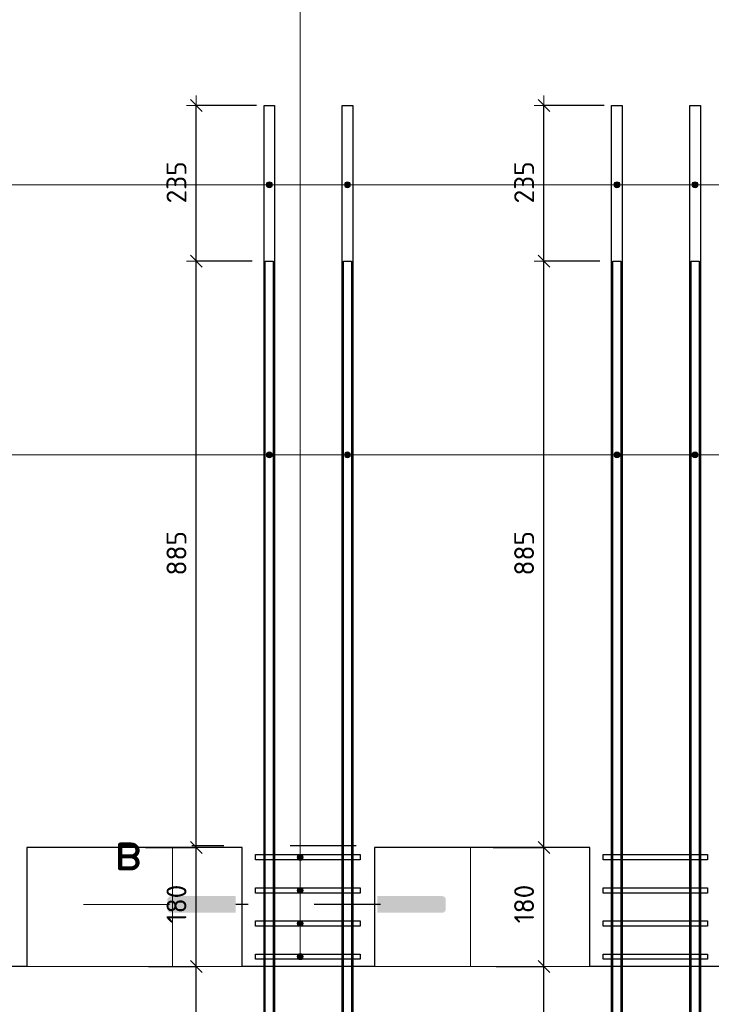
# Model space of a CAD drawing. Header units: metres. Extents: x -38 to 97, y -15 to 21.
# Tile 37 of 114: x 81.67 to 82.71, y -5.91 to -4.42. Entities that reach past the tile are written whole.
import ezdxf

# ---------------------------------------------------------------- set-up
doc = ezdxf.new("R2010")
doc.units = ezdxf.units.M
doc.header["$PDMODE"] = 65
doc.linetypes.add('______2', pattern=[0.0405, 0.03, -0.0105])
for name, color, linetype, lineweight in [('XR$5$Арм.стержн. Хомут', 240, 'Continuous', 35), ('XR$5$Арм.стержн.горизонт. 1', 180, 'Continuous', 35), ('XR$5$Арм.стержн.горизонт. 2', 202, 'Continuous', 35), ('XR$5$ВК__отв в полу 1-2 эт', 220, 'Continuous', 25), ('XR$5$Общий слой (1)_1', 7, 'Continuous', 13), ('XR$5$Перекрытие (1)', 7, 'Continuous', 35), ('XR$5$Размерная линия (1)', 7, 'Continuous', 13)]:
    doc.layers.add(name, color=color, linetype=linetype, lineweight=lineweight)
doc.styles.add('ISOCPEUR', font='txt')
doc.dimstyles.new('DIMSTYLE_24', dxfattribs={"dimtxt": 0.03, "dimasz": 0.03, "dimexe": 0, "dimexo": 0, "dimgap": 0.015, "dimtad": 2, "dimdec": 0, "dimlfac": 1000, "dimrnd": 5, "dimzin": 12, "dimdsep": 46, "dimtxsty": 'ISOCPEUR', "dimblk1": 'ALL_ML_STRICH', "dimblk2": 'ALL_ML_STRICH', "dimsah": 1, "dimcen": 0, "dimclrd": 7, "dimclre": 256, "dimclrt": 7, "dimadec": 0, "dimazin": 0, "dimtfac": 1, "dimtdec": 0, "dimtix": 1, "dimtmove": 2, "dimatfit": 3, "dimfxl": 0, "dimtzin": 0, "dimlwd": 0, "dimlwe": -3, "dimarcsym": 0})
pattern_1 = [(0, (0.45, 0.45), (0.225, 0.225), [0.225, -0.225]), (90, (0.45, 0.45), (-0.225, 0.225), [0.225, -0.225])]

# ---------------------------------------------------------------- blocks, each defined once
blk = doc.blocks.new('ALL_ML_STRICH')
at = {"color": 0, "linetype": 'ByBlock', "lineweight": -2}
for p, q in [((0, -0.5), (0, 0.5)), ((-1, 0), (0.5, 0)), ((-0.3, -0.3), (0.3, 0.3))]:
    blk.add_line(p, q, dxfattribs=at)
blk = doc.blocks.new('*D463')
at = {"layer": 'DEFPOINTS', "color": 7, "linetype": 'Continuous', "lineweight": 13, "transparency": 33554687}
for p in [(82.3694, -5.8499), (82.4614, -6.7349), (82.5656, -6.7349)]:
    blk.add_point(p, dxfattribs=at)
at = {"layer": 'XR$5$Размерная линия (1)', "color": 9, "linetype": 'Continuous', "lineweight": -2, "true_color": 0xc7c7c7, "transparency": 33554687}
for p, q in [((82.3894, -5.8499), (82.4614, -5.8499)), ((82.5456, -6.7349), (82.4614, -6.7349))]:
    blk.add_line(p, q, dxfattribs=at)
at = {"layer": 'XR$5$Размерная линия (1)', "color": 7, "linetype": 'Continuous', "lineweight": -2, "transparency": 33554687}
blk.add_line((82.4614, -6.7349), (82.4614, -5.8499), dxfattribs=at)
at = {"layer": 'XR$5$Размерная линия (1)', "color": 7, "linetype": 'Continuous', "lineweight": 13, "transparency": 33554687, "xscale": 0.03, "yscale": 0.03, "zscale": 0.03}
for p, rotation in [((82.4614, -5.8499), 90), ((82.4614, -6.7349), 270)]:
    blk.add_blockref('ALL_ML_STRICH', p, dxfattribs=dict(at, rotation=rotation))
at = {"layer": 'XR$5$Размерная линия (1)', "color": 7, "linetype": 'Continuous', "lineweight": 13, "transparency": 33554687, "insert": (82.4314, -6.2909), "char_height": 0.03, "width": 0.09, "attachment_point": 5, "rotation": 90, "style": 'ISOCPEUR'}
blk.add_mtext('\\A1;{885}', dxfattribs=at)
blk = doc.blocks.new('*D464')
at = {"layer": 'DEFPOINTS', "color": 7, "linetype": 'Continuous', "lineweight": 13, "transparency": 33554687}
for p in [(82.3647, -5.6699), (82.3694, -5.8499), (82.4614, -5.8499)]:
    blk.add_point(p, dxfattribs=at)
at = {"layer": 'XR$5$Размерная линия (1)', "color": 9, "linetype": 'Continuous', "lineweight": -2, "true_color": 0xc7c7c7, "transparency": 33554687}
for p, q in [((82.3847, -5.6699), (82.4614, -5.6699)), ((82.3894, -5.8499), (82.4614, -5.8499))]:
    blk.add_line(p, q, dxfattribs=at)
at = {"layer": 'XR$5$Размерная линия (1)', "color": 7, "linetype": 'Continuous', "lineweight": -2, "transparency": 33554687}
blk.add_line((82.4614, -5.8499), (82.4614, -5.6699), dxfattribs=at)
at = {"layer": 'XR$5$Размерная линия (1)', "color": 7, "linetype": 'Continuous', "lineweight": 13, "transparency": 33554687, "xscale": 0.03, "yscale": 0.03, "zscale": 0.03}
for p, rotation in [((82.4614, -5.6699), 90), ((82.4614, -5.8499), 270)]:
    blk.add_blockref('ALL_ML_STRICH', p, dxfattribs=dict(at, rotation=rotation))
at = {"layer": 'XR$5$Размерная линия (1)', "color": 7, "linetype": 'Continuous', "lineweight": 13, "transparency": 33554687, "insert": (82.4314, -5.7554), "char_height": 0.03, "width": 0.09, "attachment_point": 5, "rotation": 90, "style": 'ISOCPEUR'}
blk.add_mtext('\\A1;{180}', dxfattribs=at)
blk = doc.blocks.new('*D465')
at = {"layer": 'DEFPOINTS', "color": 7, "linetype": 'Continuous', "lineweight": 13, "transparency": 33554687}
for p in [(82.5656, -4.7849), (82.3647, -5.6699), (82.4614, -5.6699)]:
    blk.add_point(p, dxfattribs=at)
at = {"layer": 'XR$5$Размерная линия (1)', "color": 9, "linetype": 'Continuous', "lineweight": -2, "true_color": 0xc7c7c7, "transparency": 33554687}
for p, q in [((82.5456, -4.7849), (82.4614, -4.7849)), ((82.3847, -5.6699), (82.4614, -5.6699))]:
    blk.add_line(p, q, dxfattribs=at)
at = {"layer": 'XR$5$Размерная линия (1)', "color": 7, "linetype": 'Continuous', "lineweight": -2, "transparency": 33554687}
blk.add_line((82.4614, -5.6699), (82.4614, -4.7849), dxfattribs=at)
at = {"layer": 'XR$5$Размерная линия (1)', "color": 7, "linetype": 'Continuous', "lineweight": 13, "transparency": 33554687, "xscale": 0.03, "yscale": 0.03, "zscale": 0.03}
for p, rotation in [((82.4614, -4.7849), 90), ((82.4614, -5.6699), 270)]:
    blk.add_blockref('ALL_ML_STRICH', p, dxfattribs=dict(at, rotation=rotation))
at = {"layer": 'XR$5$Размерная линия (1)', "color": 7, "linetype": 'Continuous', "lineweight": 13, "transparency": 33554687, "insert": (82.4314, -5.2259), "char_height": 0.03, "width": 0.09, "attachment_point": 5, "rotation": 90, "style": 'ISOCPEUR'}
blk.add_mtext('\\A1;{885}', dxfattribs=at)
blk = doc.blocks.new('*D466')
at = {"layer": 'DEFPOINTS', "color": 7, "linetype": 'Continuous', "lineweight": 13, "transparency": 33554687}
for p in [(82.5721, -4.5499), (82.4614, -4.7849), (82.5656, -4.7849)]:
    blk.add_point(p, dxfattribs=at)
at = {"layer": 'XR$5$Размерная линия (1)', "color": 9, "linetype": 'Continuous', "lineweight": -2, "true_color": 0xc7c7c7, "transparency": 33554687}
for p, q in [((82.5521, -4.5499), (82.4614, -4.5499)), ((82.5456, -4.7849), (82.4614, -4.7849))]:
    blk.add_line(p, q, dxfattribs=at)
at = {"layer": 'XR$5$Размерная линия (1)', "color": 7, "linetype": 'Continuous', "lineweight": -2, "transparency": 33554687}
blk.add_line((82.4614, -4.7849), (82.4614, -4.5499), dxfattribs=at)
at = {"layer": 'XR$5$Размерная линия (1)', "color": 7, "linetype": 'Continuous', "lineweight": 13, "transparency": 33554687, "xscale": 0.03, "yscale": 0.03, "zscale": 0.03}
for p, rotation in [((82.4614, -4.5499), 90), ((82.4614, -4.7849), 270)]:
    blk.add_blockref('ALL_ML_STRICH', p, dxfattribs=dict(at, rotation=rotation))
at = {"layer": 'XR$5$Размерная линия (1)', "color": 7, "linetype": 'Continuous', "lineweight": 13, "transparency": 33554687, "insert": (82.4314, -4.6659), "char_height": 0.03, "width": 0.09, "attachment_point": 5, "rotation": 90, "style": 'ISOCPEUR'}
blk.add_mtext('\\A1;{235}', dxfattribs=at)
blk = doc.blocks.new('*D468')
at = {"layer": 'DEFPOINTS', "color": 7, "linetype": 'Continuous', "lineweight": 13, "transparency": 33554687}
for p in [(81.8444, -5.8499), (81.9364, -6.7349), (82.0406, -6.7349)]:
    blk.add_point(p, dxfattribs=at)
at = {"layer": 'XR$5$Размерная линия (1)', "color": 9, "linetype": 'Continuous', "lineweight": -2, "true_color": 0xc7c7c7, "transparency": 33554687}
for p, q in [((81.8644, -5.8499), (81.9364, -5.8499)), ((82.0206, -6.7349), (81.9364, -6.7349))]:
    blk.add_line(p, q, dxfattribs=at)
at = {"layer": 'XR$5$Размерная линия (1)', "color": 7, "linetype": 'Continuous', "lineweight": -2, "transparency": 33554687}
blk.add_line((81.9364, -6.7349), (81.9364, -5.8499), dxfattribs=at)
at = {"layer": 'XR$5$Размерная линия (1)', "color": 7, "linetype": 'Continuous', "lineweight": 13, "transparency": 33554687, "xscale": 0.03, "yscale": 0.03, "zscale": 0.03}
for p, rotation in [((81.9364, -5.8499), 90), ((81.9364, -6.7349), 270)]:
    blk.add_blockref('ALL_ML_STRICH', p, dxfattribs=dict(at, rotation=rotation))
at = {"layer": 'XR$5$Размерная линия (1)', "color": 7, "linetype": 'Continuous', "lineweight": 13, "transparency": 33554687, "insert": (81.9064, -6.2909), "char_height": 0.03, "width": 0.09, "attachment_point": 5, "rotation": 90, "style": 'ISOCPEUR'}
blk.add_mtext('\\A1;{885}', dxfattribs=at)
blk = doc.blocks.new('*D469')
at = {"layer": 'DEFPOINTS', "color": 7, "linetype": 'Continuous', "lineweight": 13, "transparency": 33554687}
for p in [(81.8397, -5.6699), (81.8444, -5.8499), (81.9364, -5.8499)]:
    blk.add_point(p, dxfattribs=at)
at = {"layer": 'XR$5$Размерная линия (1)', "color": 9, "linetype": 'Continuous', "lineweight": -2, "true_color": 0xc7c7c7, "transparency": 33554687}
for p, q in [((81.8597, -5.6699), (81.9364, -5.6699)), ((81.8644, -5.8499), (81.9364, -5.8499))]:
    blk.add_line(p, q, dxfattribs=at)
at = {"layer": 'XR$5$Размерная линия (1)', "color": 7, "linetype": 'Continuous', "lineweight": -2, "transparency": 33554687}
blk.add_line((81.9364, -5.8499), (81.9364, -5.6699), dxfattribs=at)
at = {"layer": 'XR$5$Размерная линия (1)', "color": 7, "linetype": 'Continuous', "lineweight": 13, "transparency": 33554687, "xscale": 0.03, "yscale": 0.03, "zscale": 0.03}
for p, rotation in [((81.9364, -5.6699), 90), ((81.9364, -5.8499), 270)]:
    blk.add_blockref('ALL_ML_STRICH', p, dxfattribs=dict(at, rotation=rotation))
at = {"layer": 'XR$5$Размерная линия (1)', "color": 7, "linetype": 'Continuous', "lineweight": 13, "transparency": 33554687, "insert": (81.9064, -5.7554), "char_height": 0.03, "width": 0.09, "attachment_point": 5, "rotation": 90, "style": 'ISOCPEUR'}
blk.add_mtext('\\A1;{180}', dxfattribs=at)
blk = doc.blocks.new('*D470')
at = {"layer": 'DEFPOINTS', "color": 7, "linetype": 'Continuous', "lineweight": 13, "transparency": 33554687}
for p in [(82.0406, -4.7849), (81.8397, -5.6699), (81.9364, -5.6699)]:
    blk.add_point(p, dxfattribs=at)
at = {"layer": 'XR$5$Размерная линия (1)', "color": 9, "linetype": 'Continuous', "lineweight": -2, "true_color": 0xc7c7c7, "transparency": 33554687}
for p, q in [((82.0206, -4.7849), (81.9364, -4.7849)), ((81.8597, -5.6699), (81.9364, -5.6699))]:
    blk.add_line(p, q, dxfattribs=at)
at = {"layer": 'XR$5$Размерная линия (1)', "color": 7, "linetype": 'Continuous', "lineweight": -2, "transparency": 33554687}
blk.add_line((81.9364, -5.6699), (81.9364, -4.7849), dxfattribs=at)
at = {"layer": 'XR$5$Размерная линия (1)', "color": 7, "linetype": 'Continuous', "lineweight": 13, "transparency": 33554687, "xscale": 0.03, "yscale": 0.03, "zscale": 0.03}
for p, rotation in [((81.9364, -4.7849), 90), ((81.9364, -5.6699), 270)]:
    blk.add_blockref('ALL_ML_STRICH', p, dxfattribs=dict(at, rotation=rotation))
at = {"layer": 'XR$5$Размерная линия (1)', "color": 7, "linetype": 'Continuous', "lineweight": 13, "transparency": 33554687, "insert": (81.9064, -5.2259), "char_height": 0.03, "width": 0.09, "attachment_point": 5, "rotation": 90, "style": 'ISOCPEUR'}
blk.add_mtext('\\A1;{885}', dxfattribs=at)
blk = doc.blocks.new('*D471')
at = {"layer": 'DEFPOINTS', "color": 7, "linetype": 'Continuous', "lineweight": 13, "transparency": 33554687}
for p in [(82.0471, -4.5499), (81.9364, -4.7849), (82.0406, -4.7849)]:
    blk.add_point(p, dxfattribs=at)
at = {"layer": 'XR$5$Размерная линия (1)', "color": 9, "linetype": 'Continuous', "lineweight": -2, "true_color": 0xc7c7c7, "transparency": 33554687}
for p, q in [((82.0271, -4.5499), (81.9364, -4.5499)), ((82.0206, -4.7849), (81.9364, -4.7849))]:
    blk.add_line(p, q, dxfattribs=at)
at = {"layer": 'XR$5$Размерная линия (1)', "color": 7, "linetype": 'Continuous', "lineweight": -2, "transparency": 33554687}
blk.add_line((81.9364, -4.7849), (81.9364, -4.5499), dxfattribs=at)
at = {"layer": 'XR$5$Размерная линия (1)', "color": 7, "linetype": 'Continuous', "lineweight": 13, "transparency": 33554687, "xscale": 0.03, "yscale": 0.03, "zscale": 0.03}
for p, rotation in [((81.9364, -4.5499), 90), ((81.9364, -4.7849), 270)]:
    blk.add_blockref('ALL_ML_STRICH', p, dxfattribs=dict(at, rotation=rotation))
at = {"layer": 'XR$5$Размерная линия (1)', "color": 7, "linetype": 'Continuous', "lineweight": 13, "transparency": 33554687, "insert": (81.9064, -4.6659), "char_height": 0.03, "width": 0.09, "attachment_point": 5, "rotation": 90, "style": 'ISOCPEUR'}
blk.add_mtext('\\A1;{235}', dxfattribs=at)

msp = doc.modelspace()

# ---------------------------------------------------------------- hatches: boundary and pattern name
at = {"linetype": 'Continuous', "lineweight": 13, "transparency": 33554687}
h = msp.add_hatch(dxfattribs=at)
h.set_pattern_fill('____', scale=0.225, style=0, pattern_type=2)
h.set_pattern_definition(pattern_1)
h.paths.add_polyline_path([(82.0056, -5.6699), (81.6806, -5.6699), (81.6806, -5.8499), (82.0056, -5.8499)], flags=0)
h = msp.add_hatch(dxfattribs=at)
h.set_pattern_fill('____', scale=0.225, style=0, pattern_type=2)
h.set_pattern_definition(pattern_1)
h.paths.add_polyline_path([(82.5306, -5.6699), (82.2056, -5.6699), (82.2056, -5.8499), (82.5306, -5.8499)], flags=0)
at = {"linetype": 'Continuous', "lineweight": 25, "true_color": 0x000000, "transparency": 33554687}
msp.add_hatch(color=18, dxfattribs=at).paths.add_polyline_path([(81.8977, -5.7436), (81.8984, -5.7435), (81.9959, -5.7435), (81.9959, -5.7686), (81.8984, -5.7686), (81.8977, -5.7686), (81.8969, -5.7684), (81.8962, -5.7682), (81.8955, -5.7678), (81.8949, -5.7674), (81.8943, -5.7669), (81.8938, -5.7663), (81.8934, -5.7657), (81.893, -5.765), (81.8928, -5.7643), (81.8926, -5.7635), (81.8926, -5.7627), (81.8926, -5.7494), (81.8926, -5.7486), (81.8928, -5.7479), (81.893, -5.7471), (81.8934, -5.7465), (81.8938, -5.7458), (81.8943, -5.7452), (81.8949, -5.7447), (81.8955, -5.7443), (81.8962, -5.744), (81.8969, -5.7437)], flags=16)
msp.add_hatch(color=18, dxfattribs=at).paths.add_polyline_path([(82.3081, -5.7436), (82.3073, -5.7435), (82.2099, -5.7435), (82.2099, -5.7686), (82.3073, -5.7686), (82.3081, -5.7686), (82.3089, -5.7684), (82.3096, -5.7682), (82.3103, -5.7678), (82.3109, -5.7674), (82.3115, -5.7669), (82.312, -5.7663), (82.3124, -5.7657), (82.3128, -5.765), (82.313, -5.7643), (82.3132, -5.7635), (82.3132, -5.7627), (82.3132, -5.7494), (82.3132, -5.7486), (82.313, -5.7479), (82.3128, -5.7471), (82.3124, -5.7465), (82.312, -5.7458), (82.3115, -5.7452), (82.3109, -5.7447), (82.3103, -5.7443), (82.3096, -5.744), (82.3089, -5.7437)])
at = {"layer": 'XR$5$Арм.стержн. Хомут', "linetype": 'Continuous', "lineweight": 13, "transparency": 33554687}
for points in [[(82.0971, -5.6826), (82.0894, -5.6826), (82.0888, -5.6849)], [(82.0971, -5.6826), (82.0888, -5.6849), (82.0978, -5.6849)], [(82.0978, -5.6849), (82.0888, -5.6849), (82.0894, -5.6871)], [(82.0955, -5.681), (82.091, -5.681), (82.0894, -5.6826)], [(82.0955, -5.681), (82.0894, -5.6826), (82.0971, -5.6826)], [(82.0978, -5.6849), (82.0894, -5.6871), (82.0971, -5.6871)], [(82.0971, -5.6871), (82.0894, -5.6871), (82.091, -5.6888)], [(82.091, -5.681), (82.0955, -5.681), (82.0933, -5.6804)], [(82.0971, -5.6871), (82.091, -5.6888), (82.0955, -5.6888)], [(82.0955, -5.6888), (82.091, -5.6888), (82.0933, -5.6894)], [(82.0971, -5.7326), (82.0894, -5.7326), (82.0888, -5.7349)], [(82.0971, -5.7326), (82.0888, -5.7349), (82.0978, -5.7349)], [(82.0978, -5.7349), (82.0888, -5.7349), (82.0894, -5.7371)], [(82.0955, -5.731), (82.091, -5.731), (82.0894, -5.7326)], [(82.0955, -5.731), (82.0894, -5.7326), (82.0971, -5.7326)], [(82.0978, -5.7349), (82.0894, -5.7371), (82.0971, -5.7371)], [(82.0971, -5.7371), (82.0894, -5.7371), (82.091, -5.7388)], [(82.091, -5.731), (82.0955, -5.731), (82.0933, -5.7304)], [(82.0971, -5.7371), (82.091, -5.7388), (82.0955, -5.7388)], [(82.0955, -5.7388), (82.091, -5.7388), (82.0933, -5.7394)], [(82.0955, -5.781), (82.091, -5.781), (82.0894, -5.7826)], [(82.0955, -5.781), (82.0894, -5.7826), (82.0971, -5.7826)], [(82.091, -5.781), (82.0955, -5.781), (82.0933, -5.7804)], [(82.0971, -5.7826), (82.0894, -5.7826), (82.0888, -5.7849)], [(82.0971, -5.7826), (82.0888, -5.7849), (82.0978, -5.7849)], [(82.0978, -5.7849), (82.0888, -5.7849), (82.0894, -5.7871)], [(82.0978, -5.7849), (82.0894, -5.7871), (82.0971, -5.7871)], [(82.0971, -5.7871), (82.0894, -5.7871), (82.091, -5.7888)], [(82.0971, -5.7871), (82.091, -5.7888), (82.0955, -5.7888)], [(82.0955, -5.7888), (82.091, -5.7888), (82.0933, -5.7894)], [(82.0971, -5.8326), (82.0894, -5.8326), (82.0888, -5.8349)], [(82.0971, -5.8326), (82.0888, -5.8349), (82.0978, -5.8349)], [(82.0978, -5.8349), (82.0888, -5.8349), (82.0894, -5.8371)], [(82.0955, -5.831), (82.091, -5.831), (82.0894, -5.8326)], [(82.0955, -5.831), (82.0894, -5.8326), (82.0971, -5.8326)], [(82.0978, -5.8349), (82.0894, -5.8371), (82.0971, -5.8371)], [(82.0971, -5.8371), (82.0894, -5.8371), (82.091, -5.8388)], [(82.091, -5.831), (82.0955, -5.831), (82.0933, -5.8304)], [(82.0971, -5.8371), (82.091, -5.8388), (82.0955, -5.8388)], [(82.0955, -5.8388), (82.091, -5.8388), (82.0933, -5.8394)]]:
    msp.add_hatch(color=7, dxfattribs=at).paths.add_polyline_path(points)
at = {"layer": 'XR$5$Арм.стержн.горизонт. 1', "linetype": 'Continuous', "lineweight": 13, "transparency": 33554687}
for points in [[(82.0428, -4.6717), (82.0428, -4.6672), (82.0421, -4.6695)], [(82.0428, -4.6672), (82.0444, -4.6734), (82.0444, -4.6656)], [(82.0428, -4.6672), (82.0428, -4.6717), (82.0444, -4.6734)], [(82.0444, -4.6656), (82.0466, -4.674), (82.0466, -4.665)], [(82.0444, -4.6656), (82.0444, -4.6734), (82.0466, -4.674)], [(82.0466, -4.665), (82.0466, -4.674), (82.0489, -4.6734)], [(82.0466, -4.665), (82.0489, -4.6734), (82.0489, -4.6656)], [(82.0489, -4.6656), (82.0489, -4.6734), (82.0505, -4.6717)], [(82.0489, -4.6656), (82.0505, -4.6717), (82.0505, -4.6672)], [(82.0505, -4.6672), (82.0505, -4.6717), (82.0511, -4.6695)], [(82.1608, -4.6717), (82.1608, -4.6672), (82.1601, -4.6695)], [(82.1608, -4.6672), (82.1624, -4.6734), (82.1624, -4.6656)], [(82.1608, -4.6672), (82.1608, -4.6717), (82.1624, -4.6734)], [(82.1624, -4.6656), (82.1646, -4.674), (82.1646, -4.665)], [(82.1624, -4.6656), (82.1624, -4.6734), (82.1646, -4.674)], [(82.1646, -4.665), (82.1646, -4.674), (82.1669, -4.6734)], [(82.1646, -4.665), (82.1669, -4.6734), (82.1669, -4.6656)], [(82.1669, -4.6656), (82.1669, -4.6734), (82.1685, -4.6717)], [(82.1669, -4.6656), (82.1685, -4.6717), (82.1685, -4.6672)], [(82.1685, -4.6672), (82.1685, -4.6717), (82.1691, -4.6695)], [(82.5678, -4.6717), (82.5678, -4.6672), (82.5671, -4.6695)], [(82.5678, -4.6672), (82.5694, -4.6734), (82.5694, -4.6656)], [(82.5678, -4.6672), (82.5678, -4.6717), (82.5694, -4.6734)], [(82.5694, -4.6656), (82.5716, -4.674), (82.5716, -4.665)], [(82.5694, -4.6656), (82.5694, -4.6734), (82.5716, -4.674)], [(82.5716, -4.665), (82.5716, -4.674), (82.5739, -4.6734)], [(82.5716, -4.665), (82.5739, -4.6734), (82.5739, -4.6656)], [(82.5739, -4.6656), (82.5739, -4.6734), (82.5755, -4.6717)], [(82.5739, -4.6656), (82.5755, -4.6717), (82.5755, -4.6672)], [(82.5755, -4.6672), (82.5755, -4.6717), (82.5761, -4.6695)], [(82.6858, -4.6717), (82.6858, -4.6672), (82.6851, -4.6695)], [(82.6858, -4.6672), (82.6874, -4.6734), (82.6874, -4.6656)], [(82.6858, -4.6672), (82.6858, -4.6717), (82.6874, -4.6734)], [(82.6874, -4.6656), (82.6896, -4.674), (82.6896, -4.665)], [(82.6874, -4.6656), (82.6874, -4.6734), (82.6896, -4.674)], [(82.6896, -4.665), (82.6896, -4.674), (82.6919, -4.6734)], [(82.6896, -4.665), (82.6919, -4.6734), (82.6919, -4.6656)], [(82.6919, -4.6656), (82.6919, -4.6734), (82.6935, -4.6717)], [(82.6919, -4.6656), (82.6935, -4.6717), (82.6935, -4.6672)], [(82.6935, -4.6672), (82.6935, -4.6717), (82.6941, -4.6695)]]:
    msp.add_hatch(color=7, dxfattribs=at).paths.add_polyline_path(points)
at = {"layer": 'XR$5$Арм.стержн.горизонт. 2', "linetype": 'Continuous', "lineweight": 13, "transparency": 33554687}
for points in [[(82.0428, -5.0796), (82.0428, -5.0751), (82.0421, -5.0773)], [(82.0428, -5.0751), (82.0444, -5.0812), (82.0444, -5.0734)], [(82.0428, -5.0751), (82.0428, -5.0796), (82.0444, -5.0812)], [(82.0444, -5.0734), (82.0466, -5.0818), (82.0466, -5.0728)], [(82.0444, -5.0734), (82.0444, -5.0812), (82.0466, -5.0818)], [(82.0466, -5.0728), (82.0466, -5.0818), (82.0489, -5.0812)], [(82.0466, -5.0728), (82.0489, -5.0812), (82.0489, -5.0734)], [(82.0489, -5.0734), (82.0489, -5.0812), (82.0505, -5.0796)], [(82.0489, -5.0734), (82.0505, -5.0796), (82.0505, -5.0751)], [(82.0505, -5.0751), (82.0505, -5.0796), (82.0511, -5.0773)], [(82.1608, -5.0796), (82.1608, -5.0751), (82.1601, -5.0773)], [(82.1608, -5.0751), (82.1624, -5.0812), (82.1624, -5.0734)], [(82.1608, -5.0751), (82.1608, -5.0796), (82.1624, -5.0812)], [(82.1624, -5.0734), (82.1646, -5.0818), (82.1646, -5.0728)], [(82.1624, -5.0734), (82.1624, -5.0812), (82.1646, -5.0818)], [(82.1646, -5.0728), (82.1646, -5.0818), (82.1669, -5.0812)], [(82.1646, -5.0728), (82.1669, -5.0812), (82.1669, -5.0734)], [(82.1669, -5.0734), (82.1669, -5.0812), (82.1685, -5.0796)], [(82.1669, -5.0734), (82.1685, -5.0796), (82.1685, -5.0751)], [(82.1685, -5.0751), (82.1685, -5.0796), (82.1691, -5.0773)], [(82.5678, -5.0796), (82.5678, -5.0751), (82.5671, -5.0773)], [(82.5678, -5.0751), (82.5694, -5.0812), (82.5694, -5.0734)], [(82.5678, -5.0751), (82.5678, -5.0796), (82.5694, -5.0812)], [(82.5694, -5.0734), (82.5716, -5.0818), (82.5716, -5.0728)], [(82.5694, -5.0734), (82.5694, -5.0812), (82.5716, -5.0818)], [(82.5716, -5.0728), (82.5716, -5.0818), (82.5739, -5.0812)], [(82.5716, -5.0728), (82.5739, -5.0812), (82.5739, -5.0734)], [(82.5739, -5.0734), (82.5739, -5.0812), (82.5755, -5.0796)], [(82.5739, -5.0734), (82.5755, -5.0796), (82.5755, -5.0751)], [(82.5755, -5.0751), (82.5755, -5.0796), (82.5761, -5.0773)], [(82.6858, -5.0796), (82.6858, -5.0751), (82.6851, -5.0773)], [(82.6858, -5.0751), (82.6874, -5.0812), (82.6874, -5.0734)], [(82.6858, -5.0751), (82.6858, -5.0796), (82.6874, -5.0812)], [(82.6874, -5.0734), (82.6896, -5.0818), (82.6896, -5.0728)], [(82.6874, -5.0734), (82.6874, -5.0812), (82.6896, -5.0818)], [(82.6896, -5.0728), (82.6896, -5.0818), (82.6919, -5.0812)], [(82.6896, -5.0728), (82.6919, -5.0812), (82.6919, -5.0734)], [(82.6919, -5.0734), (82.6919, -5.0812), (82.6935, -5.0796)], [(82.6919, -5.0734), (82.6935, -5.0796), (82.6935, -5.0751)], [(82.6935, -5.0751), (82.6935, -5.0796), (82.6941, -5.0773)]]:
    msp.add_hatch(color=7, dxfattribs=at).paths.add_polyline_path(points)

# ---------------------------------------------------------------- linework, layer by layer
at = {"color": 7, "linetype": '______2', "lineweight": 25, "transparency": 33554687}
for p, q in [((82.178, -5.6676), (81.9294, -5.6676)), ((82.2145, -5.7561), (81.9959, -5.7561))]:
    msp.add_line(p, q, dxfattribs=at)
at = {"layer": 'XR$5$Арм.стержн. Хомут', "color": 7, "linetype": 'Continuous', "lineweight": 13, "transparency": 33554687}
for p, q in [((82.0933, -4.2337), (82.0933, -5.8349)), ((82.0933, -4.2337), (82.0933, -5.7849)), ((82.0933, -4.2337), (82.0933, -5.7349)), ((82.0933, -4.2337), (82.0933, -5.6849)), ((82.0888, -5.6849), (82.0888, -5.6849)), ((82.0933, -5.6804), (82.0933, -5.6804)), ((82.0933, -5.6894), (82.0933, -5.6894)), ((82.0978, -5.6849), (82.0978, -5.6849)), ((82.0888, -5.7349), (82.0888, -5.7349)), ((82.0933, -5.7304), (82.0933, -5.7304)), ((82.0978, -5.7349), (82.0978, -5.7349)), ((82.0933, -5.7394), (82.0933, -5.7394)), ((82.0933, -5.7804), (82.0933, -5.7804)), ((82.0888, -5.7849), (82.0888, -5.7849)), ((82.0933, -5.7894), (82.0933, -5.7894)), ((82.0978, -5.7849), (82.0978, -5.7849)), ((82.0888, -5.8349), (82.0888, -5.8349)), ((82.0933, -5.8304), (82.0933, -5.8304)), ((82.0933, -5.8394), (82.0933, -5.8394)), ((82.0978, -5.8349), (82.0978, -5.8349))]:
    msp.add_line(p, q, dxfattribs=at)
at = {"layer": 'XR$5$Арм.стержн. Хомут', "color": 40, "linetype": 'Continuous', "lineweight": 25, "transparency": 33554687}
for points in [[(82.0256, -5.6809), (82.1836, -5.6809), (82.1836, -5.6889), (82.0256, -5.6889), (82.0256, -5.6809)], [(82.5506, -5.6809), (82.7086, -5.6809), (82.7086, -5.6889), (82.5506, -5.6889), (82.5506, -5.6809)], [(82.0256, -5.7309), (82.1836, -5.7309), (82.1836, -5.7389), (82.0256, -5.7389), (82.0256, -5.7309)], [(82.5506, -5.7309), (82.7086, -5.7309), (82.7086, -5.7389), (82.5506, -5.7389), (82.5506, -5.7309)], [(82.0256, -5.7809), (82.1836, -5.7809), (82.1836, -5.7889), (82.0256, -5.7889), (82.0256, -5.7809)], [(82.5506, -5.7809), (82.7086, -5.7809), (82.7086, -5.7889), (82.5506, -5.7889), (82.5506, -5.7809)], [(82.0256, -5.8309), (82.1836, -5.8309), (82.1836, -5.8389), (82.0256, -5.8389), (82.0256, -5.8309)], [(82.5506, -5.8309), (82.7086, -5.8309), (82.7086, -5.8389), (82.5506, -5.8389), (82.5506, -5.8309)]]:
    msp.add_lwpolyline(points, dxfattribs=at)
at = {"layer": 'XR$5$Арм.стержн. Хомут', "color": 7, "linetype": 'Continuous', "lineweight": 13, "transparency": 33554687}
for centre in [(82.0933, -5.6849), (82.0933, -5.7349), (82.0933, -5.7849), (82.0933, -5.8349)]:
    msp.add_circle(centre, 0.0045, dxfattribs=at)
at = {"layer": 'XR$5$Арм.стержн.горизонт. 1', "color": 7, "linetype": 'Continuous', "lineweight": 13, "transparency": 33554687}
for p, q in [((82.0466, -4.665), (82.0466, -4.665)), ((82.1646, -4.665), (82.1646, -4.665)), ((82.5716, -4.665), (82.5716, -4.665)), ((82.6896, -4.665), (82.6896, -4.665)), ((80.6389, -4.6695), (83.6216, -4.6695)), ((80.6389, -4.6695), (84.2646, -4.6695)), ((80.6389, -4.6695), (83.7396, -4.6695)), ((80.6389, -4.6695), (83.0966, -4.6695)), ((80.6389, -4.6695), (82.1646, -4.6695)), ((80.6389, -4.6695), (84.1466, -4.6695)), ((80.6389, -4.6695), (82.0466, -4.6695)), ((80.6389, -4.6695), (82.5716, -4.6695)), ((80.6389, -4.6695), (82.6896, -4.6695)), ((80.6389, -4.6695), (83.2146, -4.6695)), ((82.0421, -4.6695), (82.0421, -4.6695)), ((82.0466, -4.674), (82.0466, -4.674)), ((82.0511, -4.6695), (82.0511, -4.6695)), ((82.1601, -4.6695), (82.1601, -4.6695)), ((82.1646, -4.674), (82.1646, -4.674)), ((82.1691, -4.6695), (82.1691, -4.6695)), ((82.5671, -4.6695), (82.5671, -4.6695)), ((82.5716, -4.674), (82.5716, -4.674)), ((82.5761, -4.6695), (82.5761, -4.6695)), ((82.6851, -4.6695), (82.6851, -4.6695)), ((82.6896, -4.674), (82.6896, -4.674)), ((82.6941, -4.6695), (82.6941, -4.6695))]:
    msp.add_line(p, q, dxfattribs=at)
at = {"layer": 'XR$5$Арм.стержн.горизонт. 1', "color": 7, "linetype": 'Continuous', "lineweight": 25, "transparency": 33554687}
for points in [[(82.0386, -6.8899), (82.0386, -4.5499), (82.0546, -4.5499), (82.0546, -6.8899), (82.0386, -6.8899)], [(82.1566, -6.8899), (82.1566, -4.5499), (82.1726, -4.5499), (82.1726, -6.8899), (82.1566, -6.8899)], [(82.5636, -6.8899), (82.5636, -4.5499), (82.5796, -4.5499), (82.5796, -6.8899), (82.5636, -6.8899)], [(82.6816, -6.8899), (82.6816, -4.5499), (82.6976, -4.5499), (82.6976, -6.8899), (82.6816, -6.8899)]]:
    msp.add_lwpolyline(points, dxfattribs=at)
at = {"layer": 'XR$5$Арм.стержн.горизонт. 1', "color": 7, "linetype": 'Continuous', "lineweight": 13, "transparency": 33554687}
for centre in [(82.0466, -4.6695), (82.1646, -4.6695), (82.5716, -4.6695), (82.6896, -4.6695)]:
    msp.add_circle(centre, 0.0045, dxfattribs=at)
at = {"layer": 'XR$5$Арм.стержн.горизонт. 2', "color": 7, "linetype": 'Continuous', "lineweight": 13, "transparency": 33554687}
for p, q in [((80.6354, -5.0773), (84.1466, -5.0773)), ((80.6354, -5.0773), (83.6216, -5.0773)), ((80.6354, -5.0773), (83.0966, -5.0773)), ((80.6354, -5.0773), (82.5716, -5.0773)), ((80.6354, -5.0773), (82.6896, -5.0773)), ((80.6354, -5.0773), (84.2646, -5.0773)), ((80.6354, -5.0773), (82.0466, -5.0773)), ((80.6354, -5.0773), (83.7396, -5.0773)), ((80.6354, -5.0773), (82.1646, -5.0773)), ((80.6354, -5.0773), (83.2146, -5.0773)), ((82.0421, -5.0773), (82.0421, -5.0773)), ((82.0466, -5.0728), (82.0466, -5.0728)), ((82.0466, -5.0818), (82.0466, -5.0818)), ((82.0511, -5.0773), (82.0511, -5.0773)), ((82.1601, -5.0773), (82.1601, -5.0773)), ((82.1646, -5.0728), (82.1646, -5.0728)), ((82.1646, -5.0818), (82.1646, -5.0818)), ((82.1691, -5.0773), (82.1691, -5.0773)), ((82.5671, -5.0773), (82.5671, -5.0773)), ((82.5716, -5.0728), (82.5716, -5.0728)), ((82.5716, -5.0818), (82.5716, -5.0818)), ((82.5761, -5.0773), (82.5761, -5.0773)), ((82.6851, -5.0773), (82.6851, -5.0773)), ((82.6896, -5.0728), (82.6896, -5.0728)), ((82.6896, -5.0818), (82.6896, -5.0818)), ((82.6941, -5.0773), (82.6941, -5.0773))]:
    msp.add_line(p, q, dxfattribs=at)
at = {"layer": 'XR$5$Арм.стержн.горизонт. 2', "color": 34, "linetype": 'Continuous', "lineweight": 25, "transparency": 33554687}
for points in [[(82.0526, -4.7849), (82.0526, -6.7349), (82.0406, -6.7349), (82.0406, -4.7849), (82.0526, -4.7849)], [(82.1706, -4.7849), (82.1706, -6.7349), (82.1586, -6.7349), (82.1586, -4.7849), (82.1706, -4.7849)], [(82.5776, -4.7849), (82.5776, -6.7349), (82.5656, -6.7349), (82.5656, -4.7849), (82.5776, -4.7849)], [(82.6956, -4.7849), (82.6956, -6.7349), (82.6836, -6.7349), (82.6836, -4.7849), (82.6956, -4.7849)]]:
    msp.add_lwpolyline(points, dxfattribs=at)
at = {"layer": 'XR$5$Арм.стержн.горизонт. 2', "color": 7, "linetype": 'Continuous', "lineweight": 13, "transparency": 33554687}
for centre in [(82.0466, -5.0773), (82.1646, -5.0773), (82.5716, -5.0773), (82.6896, -5.0773)]:
    msp.add_circle(centre, 0.0045, dxfattribs=at)
at = {"layer": 'XR$5$ВК__отв в полу 1-2 эт', "color": 7, "linetype": 'Continuous', "lineweight": 13, "transparency": 33554687}
msp.add_line((81.8959, -5.7561), (81.7659, -5.7561), dxfattribs=at)
at = {"layer": 'XR$5$Общий слой (1)_1', "color": 7, "linetype": 'Continuous', "lineweight": 13, "transparency": 33554687}
msp.add_line((80.4556, -5.8499), (84.8875, -5.8499), dxfattribs=at)
at = {"layer": 'XR$5$Перекрытие (1)', "color": 7, "linetype": 'Continuous', "lineweight": 25, "transparency": 33554687}
for p, q in [((81.6806, -5.6699), (81.6806, -5.8499)), ((82.0056, -5.6699), (81.6806, -5.6699)), ((82.0056, -5.8499), (82.0056, -5.6699)), ((82.2056, -5.6699), (82.2056, -5.8499)), ((82.5306, -5.6699), (82.2056, -5.6699)), ((82.5306, -5.8499), (82.5306, -5.6699)), ((81.6806, -5.8499), (81.4806, -5.8499)), ((82.2056, -5.8499), (82.0056, -5.8499)), ((82.7306, -5.8499), (82.5306, -5.8499))]:
    msp.add_line(p, q, dxfattribs=at)

# ---------------------------------------------------------------- texts
at = {"color": 7, "linetype": 'Continuous', "lineweight": 13, "transparency": 33554687, "insert": (81.8332, -5.6746), "char_height": 0.06, "width": 0.065333, "attachment_point": 5, "style": 'ISOCPEUR'}
msp.add_mtext('\\A1;{\\fISOCPEUR|i0|b0;\\H0.060000;\\W1.000000;\\C7;в}\\P', dxfattribs=at)

# ---------------------------------------------------------------- dimensions: what is measured, and where the dimension line sits
at = {"layer": 'XR$5$Размерная линия (1)', "color": 7, "linetype": 'Continuous', "lineweight": 13, "transparency": 33554687}
for base, p1, p2, picture, middle in [((81.9364, -4.5499), (82.0206, -4.7849), (82.0271, -4.5499), '*D471', (81.9064, -4.6659)), ((82.4614, -4.5499), (82.5456, -4.7849), (82.5521, -4.5499), '*D466', (82.4314, -4.6659)), ((81.9364, -4.7849), (81.8597, -5.6699), (82.0206, -4.7849), '*D470', (81.9064, -5.2259)), ((82.4614, -4.7849), (82.3847, -5.6699), (82.5456, -4.7849), '*D465', (82.4314, -5.2259)), ((81.9364, -5.6699), (81.8644, -5.8499), (81.8597, -5.6699), '*D469', (81.9064, -5.7554)), ((82.4614, -5.6699), (82.3894, -5.8499), (82.3847, -5.6699), '*D464', (82.4314, -5.7554)), ((81.9364, -5.8499), (82.0206, -6.7349), (81.8644, -5.8499), '*D468', (81.9064, -6.2909)), ((82.4614, -5.8499), (82.5456, -6.7349), (82.3894, -5.8499), '*D463', (82.4314, -6.2909))]:
    dim = msp.add_linear_dim(base=base, p1=p1, p2=p2, angle=90, dimstyle='DIMSTYLE_24', override={"dimpost": '<>', "dimclrd": 7, "dimclre": 9, "dimclrt": 7, "dimlwd": 0, "dimlwe": 65533}, dxfattribs=at)
    dim.commit()
    dim.dimension.update_dxf_attribs({"geometry": picture, "text_midpoint": middle, "dimtype": 160})

doc.saveas('drawing.dxf')
